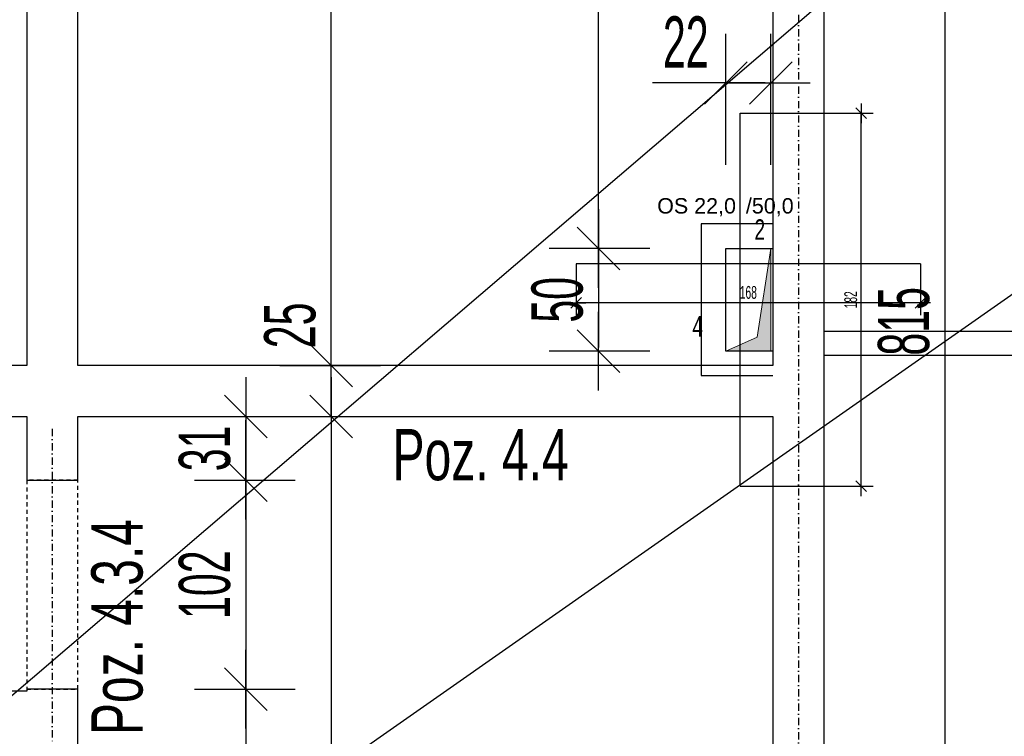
# Model space of a CAD drawing. Header units: millimetres. Extents: x -6373 to 10868, y -2819 to 2013.
# Tile 56 of 67: x 8774 to 9255, y 167 to 517. Entities that reach past the tile are written whole.
import ezdxf

# ---------------------------------------------------------------- set-up
doc = ezdxf.new("R2010")
doc.units = ezdxf.units.MM
doc.header["$LTSCALE"] = 10
doc.linetypes.add('MO', pattern=[0.7, 0.35, -0.17, 0.01, -0.17])
doc.linetypes.add('MP', pattern=[0.36, 0.2, -0.16])
for name, color, linetype in [('BA_txs', 2, 'Continuous'), ('BA_wym', 1, 'Continuous'), ('BD_lpm', 1, 'MP'), ('BD_osm', 1, 'MO'), ('BD_wic', 1, 'Continuous'), ('BD_wig', 3, 'Continuous'), ('BZ_txs', 2, 'Continuous')]:
    doc.layers.add(name, color=color, linetype=linetype)
doc.layers.add('Nowe_A-Przebicia_Nr_pióra__1', color=7, linetype='Continuous', lineweight=13)
doc.layers.add('Nowe_A-Ściany-Zewnętrzne_Nr_pióra__47', color=7, linetype='Continuous', lineweight=15)
doc.layers.add('Nowe_A-Przebicia_Nr_pióra__102', color=7, linetype='Continuous', lineweight=5, true_color=0xcccccc)
doc.styles.add('BIKTS', font='bikromsw.shx', dxfattribs={"width": 0.8})
doc.styles.add('BIKWYM', font='bikromsw.shx', dxfattribs={"width": 0.6})
doc.styles.add('STYL_AUTOMATYCZNY_1', font='arial.ttf')
doc.dimstyles.new('BA_KR_100_cm', dxfattribs={"dimtxt": 25, "dimasz": 1.666667, "dimexe": 24, "dimexo": 0, "dimgap": 0, "dimtad": 0, "dimdec": 1, "dimrnd": 0.5, "dimzin": 9, "dimdsep": 46, "dimtxsty": 'BIKWYM', "dimblk": 'WYM-KR', "dimcen": 0, "dimdle": 20, "dimclrd": 256, "dimclre": 256, "dimclrt": 2, "dimadec": 0, "dimazin": 0, "dimtfac": 0.033333, "dimtdec": 1, "dimtmove": 0, "dimatfit": 3, "dimldrblk": 'WYM-KR', "dimfxl": 25, "dimfxlon": 1, "dimtvp": 0.8, "dimtolj": 1, "dimarcsym": 0})
doc.dimstyles.new('BA_KR_25_cm', dxfattribs={"dimscale": 0.25, "dimtxt": 25, "dimasz": 1.666667, "dimexe": 24, "dimexo": 0, "dimgap": 0, "dimtad": 0, "dimdec": 1, "dimrnd": 0.5, "dimzin": 9, "dimdsep": 46, "dimtxsty": 'BIKWYM', "dimblk": 'WYM-KR', "dimcen": 0, "dimdle": 20, "dimclrd": 256, "dimclre": 256, "dimclrt": 7, "dimadec": 0, "dimazin": 0, "dimtfac": 0.033333, "dimtdec": 1, "dimtmove": 0, "dimatfit": 3, "dimldrblk": 'WYM-KR', "dimfxl": 1, "dimtvp": 0.8, "dimtolj": 1, "dimarcsym": 0})

# ---------------------------------------------------------------- blocks, each defined once
blk = doc.blocks.new('WYM-KR')
at = {"color": 7, "linetype": 'ByBlock'}
blk.add_line((6.24, 6.24), (-6.24, -6.24), dxfattribs=at)
at = {"linetype": 'ByBlock'}
blk.add_line((11.52, 0), (-11.52, 0), dxfattribs=at)
blk = doc.blocks.new('*D404')
at = {"layer": 'BD_wic', "lineweight": -2}
for p, q in [((9125.84, 471.02), (9190.8, 471.02)), ((9184.8, 289.43), (9184.8, 470.6)), ((9125.84, 289.02), (9190.8, 289.02))]:
    blk.add_line(p, q, dxfattribs=at)
at = {"layer": 'Defpoints', "color": 0}
for p in [(9125.84, 471.02), (9184.8, 471.02), (9125.84, 289.02)]:
    blk.add_point(p, dxfattribs=at)
at = {"layer": 'BD_wic', "lineweight": -2, "xscale": 0.4166666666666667, "yscale": 0.4166666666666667, "zscale": 0.4166666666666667}
for p, rotation in [((9184.8, 471.02), 90), ((9184.8, 289.02), 270)]:
    blk.add_blockref('WYM-KR', p, dxfattribs=dict(at, rotation=rotation))
at = {"layer": 'BD_wic', "color": 7, "insert": (9179.8, 380.02), "char_height": 6.25, "attachment_point": 5, "rotation": 90, "style": 'BIKWYM'}
blk.add_mtext('\\A1;182', dxfattribs=at)
blk = doc.blocks.new('*D405')
at = {"layer": 'BD_wic', "lineweight": -2}
for p, q in [((9045.83, 397.59), (9045.83, 372.59)), ((9213.83, 397.59), (9213.83, 372.59)), ((9213.41, 378.59), (9046.25, 378.59))]:
    blk.add_line(p, q, dxfattribs=at)
at = {"layer": 'Defpoints', "color": 0}
for p in [(9045.83, 397.59), (9213.83, 397.59), (9045.83, 378.59)]:
    blk.add_point(p, dxfattribs=at)
at = {"layer": 'BD_wic', "lineweight": -2, "xscale": 0.4166666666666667, "yscale": 0.4166666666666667, "zscale": 0.4166666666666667, "rotation": 180}
blk.add_blockref('WYM-KR', (9045.83, 378.59), dxfattribs=at)
at = {"layer": 'BD_wic', "lineweight": -2, "xscale": 0.4166666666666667, "yscale": 0.4166666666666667, "zscale": 0.4166666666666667}
blk.add_blockref('WYM-KR', (9213.83, 378.59), dxfattribs=at)
at = {"layer": 'BD_wic', "color": 7, "insert": (9129.83, 383.59), "char_height": 6.25, "attachment_point": 5, "style": 'BIKWYM'}
blk.add_mtext('\\A1;168', dxfattribs=at)
blk = doc.blocks.new('*D527')
at = {"layer": 'BA_wym', "lineweight": -2}
for p, q in [((10302.83, 853.02), (10351.83, 853.02)), ((10327.83, 851.35), (10327.83, -1192.32)), ((10302.83, -1193.98), (10351.83, -1193.98))]:
    blk.add_line(p, q, dxfattribs=at)
at = {"layer": 'Defpoints', "color": 0}
for p in [(9166.83, 853.02), (9856.83, -1193.98), (10327.83, -1193.98)]:
    blk.add_point(p, dxfattribs=at)
at = {"layer": 'BA_wym', "lineweight": -2, "xscale": 1.666666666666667, "yscale": 1.666666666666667, "zscale": 1.666666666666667}
for p, rotation in [((10327.83, 853.02), 90), ((10327.83, -1193.98), 270)]:
    blk.add_blockref('WYM-KR', p, dxfattribs=dict(at, rotation=rotation))
at = {"layer": 'BA_wym', "color": 2, "insert": (10307.83, -170.48), "char_height": 25, "attachment_point": 5, "rotation": 90, "style": 'BIKWYM'}
blk.add_mtext('\\A1;2047', dxfattribs=at)
blk = doc.blocks.new('*D569')
at = {"layer": 'BA_wym', "lineweight": -2}
for p, q in [((9200.7, 777.02), (9249.7, 777.02)), ((9225.7, 775.35), (9225.7, -36.32)), ((9200.7, -37.98), (9249.7, -37.98))]:
    blk.add_line(p, q, dxfattribs=at)
at = {"layer": 'Defpoints', "color": 0}
for p in [(9166.83, 777.02), (9185.7, -37.98), (9225.7, -37.98)]:
    blk.add_point(p, dxfattribs=at)
at = {"layer": 'BA_wym', "lineweight": -2, "xscale": 1.666666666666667, "yscale": 1.666666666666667, "zscale": 1.666666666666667}
for p, rotation in [((9225.7, 777.02), 90), ((9225.7, -37.98), 270)]:
    blk.add_blockref('WYM-KR', p, dxfattribs=dict(at, rotation=rotation))
at = {"layer": 'BA_wym', "color": 2, "insert": (9205.7, 369.52), "char_height": 25, "attachment_point": 5, "rotation": 90, "style": 'BIKWYM'}
blk.add_mtext('\\A1;815', dxfattribs=at)
blk = doc.blocks.new('*D631')
at = {"layer": 'BA_wym', "lineweight": -2}
for p, q in [((9118.83, 445.81), (9118.83, 509.81)), ((9140.83, 445.81), (9140.83, 509.81)), ((9117.16, 485.81), (9083.12, 485.81)), ((9118.83, 485.81), (9140.83, 485.81)), ((9142.5, 485.81), (9144.16, 485.81))]:
    blk.add_line(p, q, dxfattribs=at)
at = {"layer": 'Defpoints', "color": 0}
for p in [(9140.83, 485.81), (9118.83, 355.02), (9140.83, 355.02)]:
    blk.add_point(p, dxfattribs=at)
at = {"layer": 'BA_wym', "lineweight": -2, "xscale": 1.666666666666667, "yscale": 1.666666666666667, "zscale": 1.666666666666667}
blk.add_blockref('WYM-KR', (9118.83, 485.81), dxfattribs=at)
at = {"layer": 'BA_wym', "lineweight": -2, "xscale": 1.666666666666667, "yscale": 1.666666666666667, "zscale": 1.666666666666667, "rotation": 180}
blk.add_blockref('WYM-KR', (9140.83, 485.81), dxfattribs=at)
at = {"layer": 'BA_wym', "color": 2, "insert": (9099.31, 505.81), "char_height": 25, "attachment_point": 5, "style": 'BIKWYM'}
blk.add_mtext('\\A1;22', dxfattribs=at)
blk = doc.blocks.new('*D632')
at = {"layer": 'BA_wym', "lineweight": -2}
for p, q in [((9081.72, 777.02), (9032.72, 777.02)), ((9056.72, 406.68), (9056.72, 775.35)), ((9081.72, 405.02), (9032.72, 405.02))]:
    blk.add_line(p, q, dxfattribs=at)
at = {"layer": 'Defpoints', "color": 0}
for p in [(9056.72, 777.02), (9096.72, 777.02), (9118.83, 405.02)]:
    blk.add_point(p, dxfattribs=at)
at = {"layer": 'BA_wym', "lineweight": -2, "xscale": 1.666666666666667, "yscale": 1.666666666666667, "zscale": 1.666666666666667}
for p, rotation in [((9056.72, 777.02), 90), ((9056.72, 405.02), 270)]:
    blk.add_blockref('WYM-KR', p, dxfattribs=dict(at, rotation=rotation))
at = {"layer": 'BA_wym', "color": 2, "insert": (9036.72, 591.02), "char_height": 25, "attachment_point": 5, "rotation": 90, "style": 'BIKWYM'}
blk.add_mtext('\\A1;372', dxfattribs=at)
blk = doc.blocks.new('*D633')
at = {"layer": 'BA_wym', "lineweight": -2}
for p, q in [((9081.72, 405.02), (9032.72, 405.02)), ((9056.72, 403.35), (9056.72, 356.68)), ((9081.72, 355.02), (9032.72, 355.02))]:
    blk.add_line(p, q, dxfattribs=at)
at = {"layer": 'Defpoints', "color": 0}
for p in [(9118.83, 405.02), (9056.72, 355.02), (9118.83, 355.02)]:
    blk.add_point(p, dxfattribs=at)
at = {"layer": 'BA_wym', "lineweight": -2, "xscale": 1.666666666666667, "yscale": 1.666666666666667, "zscale": 1.666666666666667}
for p, rotation in [((9056.72, 405.02), 90), ((9056.72, 355.02), 270)]:
    blk.add_blockref('WYM-KR', p, dxfattribs=dict(at, rotation=rotation))
at = {"layer": 'BA_wym', "color": 2, "insert": (9036.72, 380.02), "char_height": 25, "attachment_point": 5, "rotation": 90, "style": 'BIKWYM'}
blk.add_mtext('\\A1;50', dxfattribs=at)
blk = doc.blocks.new('*D732')
at = {"layer": 'BA_wym', "lineweight": -2}
for p, q in [((10342.83, 973.03), (10391.83, 973.03)), ((10367.83, 971.37), (10367.83, -1192.32)), ((10342.83, -1193.98), (10391.83, -1193.98))]:
    blk.add_line(p, q, dxfattribs=at)
at = {"layer": 'Defpoints', "color": 0}
for p in [(9172.84, 973.03), (9856.83, -1193.98), (10367.83, -1193.98)]:
    blk.add_point(p, dxfattribs=at)
at = {"layer": 'BA_wym', "lineweight": -2, "xscale": 1.666666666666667, "yscale": 1.666666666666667, "zscale": 1.666666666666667}
for p, rotation in [((10367.83, 973.03), 90), ((10367.83, -1193.98), 270)]:
    blk.add_blockref('WYM-KR', p, dxfattribs=dict(at, rotation=rotation))
at = {"layer": 'BA_wym', "color": 2, "insert": (10347.83, -110.48), "char_height": 25, "attachment_point": 5, "rotation": 90, "style": 'BIKWYM'}
blk.add_mtext('\\A1;2167', dxfattribs=at)
blk = doc.blocks.new('*D740')
at = {"layer": 'BA_wym', "lineweight": -2}
for p, q in [((8859.72, 190.02), (8908.72, 190.02)), ((8884.72, 188.35), (8884.72, -36.32)), ((8859.72, -37.98), (8908.72, -37.98))]:
    blk.add_line(p, q, dxfattribs=at)
at = {"layer": 'Defpoints', "color": 0}
for p in [(8844.72, 190.02), (8844.72, -37.98), (8884.72, -37.98)]:
    blk.add_point(p, dxfattribs=at)
at = {"layer": 'BA_wym', "lineweight": -2, "xscale": 1.666666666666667, "yscale": 1.666666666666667, "zscale": 1.666666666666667}
for p, rotation in [((8884.72, 190.02), 90), ((8884.72, -37.98), 270)]:
    blk.add_blockref('WYM-KR', p, dxfattribs=dict(at, rotation=rotation))
at = {"layer": 'BA_wym', "color": 2, "insert": (8864.72, 76.02), "char_height": 25, "attachment_point": 5, "rotation": 90, "style": 'BIKWYM'}
blk.add_mtext('\\A1;228', dxfattribs=at)
blk = doc.blocks.new('*D741')
at = {"layer": 'BA_wym', "lineweight": -2}
for p, q in [((8859.72, 292.02), (8908.72, 292.02)), ((8884.72, 290.35), (8884.72, 191.69)), ((8859.72, 190.02), (8908.72, 190.02))]:
    blk.add_line(p, q, dxfattribs=at)
at = {"layer": 'Defpoints', "color": 0}
for p in [(8844.72, 292.02), (8844.72, 190.02), (8884.72, 190.02)]:
    blk.add_point(p, dxfattribs=at)
at = {"layer": 'BA_wym', "lineweight": -2, "xscale": 1.666666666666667, "yscale": 1.666666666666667, "zscale": 1.666666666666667}
for p, rotation in [((8884.72, 292.02), 90), ((8884.72, 190.02), 270)]:
    blk.add_blockref('WYM-KR', p, dxfattribs=dict(at, rotation=rotation))
at = {"layer": 'BA_wym', "color": 2, "insert": (8864.72, 241.02), "char_height": 25, "attachment_point": 5, "rotation": 90, "style": 'BIKWYM'}
blk.add_mtext('\\A1;102', dxfattribs=at)
blk = doc.blocks.new('*D742')
at = {"layer": 'BA_wym', "lineweight": -2}
for p, q in [((8859.72, 323.02), (8908.72, 323.02)), ((8884.72, 293.69), (8884.72, 321.35)), ((8859.72, 292.02), (8908.72, 292.02))]:
    blk.add_line(p, q, dxfattribs=at)
at = {"layer": 'Defpoints', "color": 0}
for p in [(8844.72, 323.02), (8884.72, 323.02), (8844.72, 292.02)]:
    blk.add_point(p, dxfattribs=at)
at = {"layer": 'BA_wym', "lineweight": -2, "xscale": 1.666666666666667, "yscale": 1.666666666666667, "zscale": 1.666666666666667}
for p, rotation in [((8884.72, 323.02), 90), ((8884.72, 292.02), 270)]:
    blk.add_blockref('WYM-KR', p, dxfattribs=dict(at, rotation=rotation))
at = {"layer": 'BA_wym', "color": 2, "insert": (8864.72, 307.52), "char_height": 25, "attachment_point": 5, "rotation": 90, "style": 'BIKWYM'}
blk.add_mtext('\\A1;31', dxfattribs=at)
blk = doc.blocks.new('*D743')
at = {"layer": 'BA_wym', "lineweight": -2}
for p, q in [((8901.34, 323.02), (8950.34, 323.02)), ((8926.34, 321.35), (8926.34, -36.32)), ((8901.34, -37.98), (8950.34, -37.98))]:
    blk.add_line(p, q, dxfattribs=at)
at = {"layer": 'Defpoints', "color": 0}
for p in [(8886.34, 323.02), (8886.34, -37.98), (8926.34, -37.98)]:
    blk.add_point(p, dxfattribs=at)
at = {"layer": 'BA_wym', "lineweight": -2, "xscale": 1.666666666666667, "yscale": 1.666666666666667, "zscale": 1.666666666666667}
for p, rotation in [((8926.34, 323.02), 90), ((8926.34, -37.98), 270)]:
    blk.add_blockref('WYM-KR', p, dxfattribs=dict(at, rotation=rotation))
at = {"layer": 'BA_wym', "color": 2, "insert": (8906.34, 142.52), "char_height": 25, "attachment_point": 5, "rotation": 90, "style": 'BIKWYM'}
blk.add_mtext('\\A1;361', dxfattribs=at)
blk = doc.blocks.new('*D744')
at = {"layer": 'BA_wym', "lineweight": -2}
for p, q in [((8926.34, 349.68), (8926.34, 383.73)), ((8901.34, 348.02), (8950.34, 348.02)), ((8926.34, 323.02), (8926.34, 348.02)), ((8901.34, 323.02), (8950.34, 323.02)), ((8926.34, 321.35), (8926.34, 319.68))]:
    blk.add_line(p, q, dxfattribs=at)
at = {"layer": 'Defpoints', "color": 0}
for p in [(8886.34, 348.02), (8926.34, 348.02), (8886.34, 323.02)]:
    blk.add_point(p, dxfattribs=at)
at = {"layer": 'BA_wym', "lineweight": -2, "xscale": 1.666666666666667, "yscale": 1.666666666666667, "zscale": 1.666666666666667}
for p, rotation in [((8926.34, 348.02), 270), ((8926.34, 323.02), 90)]:
    blk.add_blockref('WYM-KR', p, dxfattribs=dict(at, rotation=rotation))
at = {"layer": 'BA_wym', "color": 2, "insert": (8906.34, 367.54), "char_height": 25, "attachment_point": 5, "rotation": 90, "style": 'BIKWYM'}
blk.add_mtext('\\A1;25', dxfattribs=at)
blk = doc.blocks.new('*D745')
at = {"layer": 'BA_wym', "lineweight": -2}
for p, q in [((8901.34, 777.02), (8950.34, 777.02)), ((8926.34, 349.68), (8926.34, 775.35)), ((8901.34, 348.02), (8950.34, 348.02))]:
    blk.add_line(p, q, dxfattribs=at)
at = {"layer": 'Defpoints', "color": 0}
for p in [(8886.34, 777.02), (8926.34, 777.02), (8886.34, 348.02)]:
    blk.add_point(p, dxfattribs=at)
at = {"layer": 'BA_wym', "lineweight": -2, "xscale": 1.666666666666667, "yscale": 1.666666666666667, "zscale": 1.666666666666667}
for p, rotation in [((8926.34, 777.02), 90), ((8926.34, 348.02), 270)]:
    blk.add_blockref('WYM-KR', p, dxfattribs=dict(at, rotation=rotation))
at = {"layer": 'BA_wym', "color": 2, "insert": (8906.34, 562.52), "char_height": 25, "attachment_point": 5, "rotation": 90, "style": 'BIKWYM'}
blk.add_mtext('\\A1;429', dxfattribs=at)

msp = doc.modelspace()

# ---------------------------------------------------------------- hatches: boundary and pattern name
at = {"layer": 'Nowe_A-Przebicia_Nr_pióra__102', "linetype": 'Continuous', "lineweight": 5, "true_color": 0xcccccc}
msp.add_hatch(color=254, dxfattribs=at).paths.add_polyline_path([(9118.83, 355.02), (9140.83, 355.02), (9140.83, 405.02), (9134.13, 361.72)])

# ---------------------------------------------------------------- linework, layer by layer
at = {"layer": 'BD_lpm'}
msp.add_lwpolyline([(8777.83, 190.02), (8802.83, 190.02), (8802.83, 292.02), (8777.83, 292.02)], close=True, dxfattribs=at)
at = {"layer": 'BD_osm', "color": 5}
msp.add_line((8790.33, 317.02), (8790.33, 164.02), dxfattribs=at)
at = {"layer": 'BD_osm'}
msp.add_lwpolyline([(9154.33, 1513.02), (9154.33, -1699.44)], dxfattribs=at)
at = {"layer": 'BD_wic', "color": 5}
for p, q in [((6144.22, -2060.46), (10867.69, 1981.8)), ((9125.84, 289.02), (9125.84, 471.02)), ((9213.83, 397.59), (9045.83, 397.59))]:
    msp.add_line(p, q, dxfattribs=at)
at = {"layer": 'BD_wic'}
for points in [[(7251.83, -1022.98), (9856.83, 802.02)], [(9166.83, 353.02), (9450.33, 353.02), (9450.33, 436.52), (9438.83, 436.52), (9438.83, 364.52), (9166.83, 364.52)], [(9141.83, 417.02), (9106.83, 417.02), (9106.83, 343.02), (9141.83, 343.02)], [(9141.83, 355.02), (9118.83, 355.02), (9118.83, 405.02), (9141.83, 405.02)]]:
    msp.add_lwpolyline(points, dxfattribs=at)
at = {"layer": 'BD_wig'}
for points in [[(9214.33, 777.02), (9214.33, 802.02), (9166.83, 802.02), (9166.83, 853.02), (9141.83, 853.02), (9141.83, 802.02), (9120.33, 802.01), (9120.33, 777.01), (9141.83, 777.02), (9141.83, 348.02), (8802.83, 348.02), (8802.83, 777.02), (8956.33, 777.01), (8956.33, 802.01), (8719.37, 802.02)], [(8719.37, 777.02), (8777.83, 777.02), (8777.83, 348.02), (8566.83, 348.02)], [(8566.83, 323.02), (8777.83, 323.02), (8777.83, 292.02), (8802.83, 292.02), (8802.83, 323.02), (9141.83, 323.02), (9141.83, -37.98), (8915.83, -37.98), (8915.83, -62.98), (9180.83, -62.98), (9180.83, -37.98), (9166.83, -37.98), (9166.83, 777.02), (9214.33, 777.02)], [(8735.82, -62.98), (8813.83, -62.98), (8813.83, -37.98), (8802.83, -37.98), (8802.83, 190.02), (8777.83, 190.02), (8777.83, 189.02), (8566.83, 189.02)]]:
    msp.add_lwpolyline(points, dxfattribs=at)
at = {"layer": 'Nowe_A-Przebicia_Nr_pióra__1', "color": 7, "linetype": 'Continuous', "lineweight": 13}
for p, q in [((9134.13, 361.72), (9140.83, 405.02)), ((9140.83, 355.02), (9140.83, 405.02)), ((9118.83, 355.02), (9134.13, 361.72))]:
    msp.add_line(p, q, dxfattribs=at)
at = {"layer": 'Nowe_A-Ściany-Zewnętrzne_Nr_pióra__47', "color": 7, "linetype": 'Continuous', "lineweight": 15}
for p, q in [((9118.83, 405.02), (9140.83, 405.02)), ((9118.83, 355.02), (9118.83, 405.02)), ((9140.83, 355.02), (9118.83, 355.02))]:
    msp.add_line(p, q, dxfattribs=at)

# ---------------------------------------------------------------- texts
at = {"layer": 'BA_txs', "style": 'BIKTS', "width": 0.7}
msp.add_text('Poz. 4.4', height=25, dxfattribs=at).set_placement((8956.3, 291.98))
msp.add_text('Poz. 4.3.4', height=25, rotation=90, dxfattribs=at).set_placement((8834.36, 167.64))
at = {"layer": 'BZ_txs', "color": 3, "char_height": 10, "width": 452.0462, "attachment_point": 1, "style": 'BIKTS'}
for s, insert in [('{\\W0.7;2}', (9132.82, 419.31)), ('{\\W0.7;4}', (9102.54, 372.05))]:
    msp.add_mtext(s, dxfattribs=dict(at, insert=insert))
at = {"layer": 'Nowe_A-Przebicia_Nr_pióra__1', "color": 7, "lineweight": 13, "style": 'STYL_AUTOMATYCZNY_1'}
for s, p in [('OS 22,0', (9085.37, 422.12)), (' /50,0', (9125.73, 422.12))]:
    msp.add_text(s, height=7.5, dxfattribs=at).set_placement(p)

# ---------------------------------------------------------------- dimensions: what is measured, and where the dimension line sits
at = {"layer": 'BA_wym'}
for base, p1, p2, picture, middle in [((10367.83, -1193.98), (9172.84, 973.03), (9856.83, -1193.98), '*D732', (10347.83, -110.48)), ((10327.83, -1193.98), (9166.83, 853.02), (9856.83, -1193.98), '*D527', (10307.83, -170.48)), ((8926.34, 777.02), (8886.34, 348.02), (8886.34, 777.02), '*D745', (8906.34, 562.52)), ((9056.72, 777.02), (9118.83, 405.02), (9096.72, 777.02), '*D632', (9036.72, 591.02)), ((9225.7, -37.98), (9166.83, 777.02), (9185.7, -37.98), '*D569', (9205.7, 369.52)), ((9056.72, 355.02), (9118.83, 405.02), (9118.83, 355.02), '*D633', (9036.72, 380.02)), ((8926.34, 348.02), (8886.34, 323.02), (8886.34, 348.02), '*D744', (8906.34, 367.54)), ((8884.72, 323.02), (8844.72, 292.02), (8844.72, 323.02), '*D742', (8864.72, 307.52)), ((8926.34, -37.98), (8886.34, 323.02), (8886.34, -37.98), '*D743', (8906.34, 142.52)), ((8884.72, 190.02), (8844.72, 292.02), (8844.72, 190.02), '*D741', (8864.72, 241.02)), ((8884.72, -37.98), (8844.72, 190.02), (8844.72, -37.98), '*D740', (8864.72, 76.02))]:
    dim = msp.add_linear_dim(base=base, p1=p1, p2=p2, angle=90, dimstyle='BA_KR_100_cm', override={"dimatfit": 1}, dxfattribs=at)
    dim.commit()
    dim.dimension.update_dxf_attribs({"geometry": picture, "text_midpoint": middle})
dim = msp.add_linear_dim(base=(9140.83, 485.81), p1=(9118.83, 355.02), p2=(9140.83, 355.02), dimstyle='BA_KR_100_cm', override={"dimatfit": 1, "dimfxl": 40}, dxfattribs=at)
dim.commit()
dim.dimension.update_dxf_attribs({"geometry": '*D631', "text_midpoint": (9099.31, 485.81), "dimtype": 160})
at = {"layer": 'BD_wic', "color": 5}
dim = msp.add_linear_dim(base=(9184.8, 471.02), p1=(9125.84, 289.02), p2=(9125.84, 471.02), angle=90, dimstyle='BA_KR_25_cm', dxfattribs=at)
dim.commit()
dim.dimension.update_dxf_attribs({"geometry": '*D404', "text_midpoint": (9179.8, 380.02)})
dim = msp.add_linear_dim(base=(9045.83, 378.59), p1=(9213.83, 397.59), p2=(9045.83, 397.59), dimstyle='BA_KR_25_cm', dxfattribs=at)
dim.commit()
dim.dimension.update_dxf_attribs({"geometry": '*D405', "text_midpoint": (9129.83, 383.59)})

doc.saveas('drawing.dxf')
